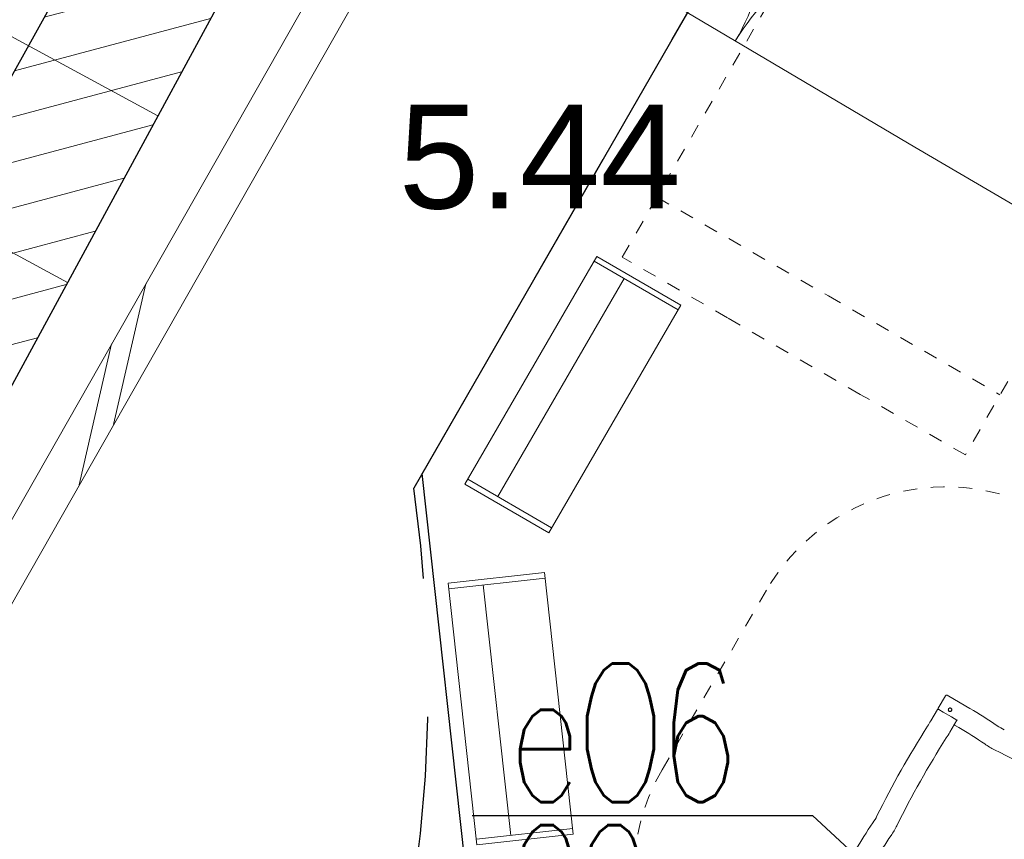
# Model space of a CAD drawing. Extents: x 5477758 to 5478338, y 5918274 to 5918502.
# Tile 62 of 121: x 5477940 to 5477947, y 5918451 to 5918457. Entities that reach past the tile are written whole.
import ezdxf
from ezdxf.enums import TextEntityAlignment as Align

# ---------------------------------------------------------------- set-up
doc = ezdxf.new("R2010")
doc.units = 0
for name, pattern in [('DASHED', [19.05, 12.7, -6.35]), ('PRZER1-1', [2, 1, -1]), ('PRZER2-1', [3, 2, -1])]:
    doc.linetypes.add(name, pattern=pattern)
doc.layers.get('0').update_dxf_attribs({"color": 8, "linetype": 'CONTINUOUS', "lineweight": 13})
for name, color, linetype, lineweight in [('0_granica 10m od okien', 8, 'CONTINUOUS', 0), ('0_PROJEKTOWANE OGRODZENIE', 8, 'CONTINUOUS', 0), ('0_PROJEKTOWANE ZABAWKI', 8, 'CONTINUOUS', 0), ('E_opis', 5, 'CONTINUOUS', 25), ('GSSDSO', 8, 'CONTINUOUS', 18), ('GSSZSN', 8, 'PRZER2-1', 18), ('pomiar', 8, 'CONTINUOUS', 18), ('wysokosci', 8, 'CONTINUOUS', 18), ('ZZ_grupa', 8, 'CONTINUOUS', 30), ('ZZ_grupa-krzewow-szraf', 8, 'CONTINUOUS', 13)]:
    doc.layers.add(name, color=color, linetype=linetype, lineweight=lineweight)
doc.styles.add('GEO-INFO', font='arial.ttf')
doc.styles.get("Standard").update_dxf_attribs({"font": 'TXT.SHX'})

# ---------------------------------------------------------------- blocks, each defined once
blk = doc.blocks.new('ODTN_2')
at = {"color": 0}
for points in [[(-1.5, -0.5), (0.5, 0.5)], [(-0.5, -0.5), (1.5, 0.5)]]:
    blk.add_lwpolyline(points, dxfattribs=at)
blk = doc.blocks.new('KTOK02_500')
at = {"color": 0, "linetype": 'Continuous', "lineweight": 13}
for centre, start, end in [((-3, 0), 0, 60.0184), ((3, 0), 119.9816, 180)]:
    blk.add_arc(centre, 3, start, end, dxfattribs=at)
blk = doc.blocks.new('stara ławka w nowym miejscu')
at = {"color": 0}
for p, q in [((5470779.101, 5934415.0945), (5470779.7724, 5934415.2925)), ((5470779.7724, 5934415.2925), (5470780.3099, 5934413.4701)), ((5470779.1123, 5934415.0561), (5470779.7837, 5934415.2541)), ((5470780.0588, 5934413.4378), (5470779.5439, 5934415.1834)), ((5470779.6385, 5934413.2721), (5470779.101, 5934415.0945)), ((5470780.2986, 5934413.5085), (5470779.6272, 5934413.3105)), ((5470780.3099, 5934413.4701), (5470779.6385, 5934413.2721))]:
    blk.add_line(p, q, dxfattribs=at)
blk = doc.blocks.new('zw$8E5F')
at = {"linetype": 'DASHED', "ltscale": 0.01}
blk.add_lwpolyline([(584.26, -161.87), (-155.74, -161.87), (-155.74, -74.37), (-155.74, 36.13), (-155.74, 123.63), (584.26, 123.63), (584.26, 36.13), (584.26, -74.37)], close=True, dxfattribs=at)
blk.add_lwpolyline([(534.26, -161.87), (534.26, -19.12), (534.26, 123.63)], dxfattribs=at)
blk = doc.blocks.new('zw$B4AF')
for p, q in [((384.58, -197.23), (384.58, -186.73)), ((385.58, -185.73), (401.08, -185.73)), ((385.58, -185.73), (399.58, -185.73)), ((404.58, -185.73), (401.08, -185.73)), ((384.58, -197.23), (384.58, -198.23)), ((384.58, -198.23), (384.58, -207.73)), ((385.58, -197.73), (389.08, -197.73)), ((389.08, -197.73), (396.08, -197.73)), ((396.08, -197.73), (400.64, -197.73)), ((400.58, -201.23), (400.58, -197.73)), ((400.58, -201.23), (400.58, -207.73)), ((404.58, -201.73), (401.08, -201.73))]:
    blk.add_line(p, q)
at = {"linetype": 'DASHED', "ltscale": 0.01}
blk.add_lwpolyline([(534.58, -485.73), (384.58, -485.73, -0.414214), (234.58, -335.73), (234.58, -185.73, -0.414214), (384.58, -35.73), (534.58, -35.73, -0.414214), (684.58, -185.73), (684.58, -335.73, -0.414214)], format="xyb", close=True, dxfattribs=at)
blk.add_circle((392.58, -193.73), 1.23)
for centre, radius, start, end in [((385.58, -186.73), 1, 90, 180), ((385.58, -186.73), 1, 90, 180), ((404.58, -493.73), 308, 85.66781, 90), ((431.02, -144.73), 42, 265.66781, 273.77827), ((385.08, -197.23), 0.5, 180, 270), ((385.08, -198.23), 0.5, 90, 180), ((400.08, -198.23), 0.5, 0, 90), ((401.08, -201.23), 0.5, 180, 270), ((400.08, -201.23), 0.8, 308.68219, 330.3137), ((404.58, -493.73), 292, 85.66781, 90), ((431.02, -144.73), 58, 265.66781, 273.77827), ((480.44, -893.1), 692, 87.75372, 93.77827), ((1091.95, -239.87), 708, 177.75372, 183.77827), ((272.58, -207.73), 112, 357.75372, 0), ((1091.95, -239.87), 692, 177.75372, 183.77827), ((272.58, -207.73), 128, 357.75372, 0), ((343.58, -289.3), 42, 355.66781, 3.77827), ((343.58, -289.3), 58, 355.66781, 3.77827), ((692.58, -315.73), 308, 175.66781, 180), ((692.58, -315.73), 292, 175.66781, 180)]:
    blk.add_arc(centre, radius, start, end)
for points, knots in [([(385.08, -197.73), (385.08, -197.73), (385.08, -197.73), (385.1, -197.73), (385.13, -197.73), (385.2, -197.73), (385.27, -197.73), (385.41, -197.73), (385.49, -197.73), (385.58, -197.73)], [0, 0, 0, 0, 0.1282339, 0.1282339, 0.3334081, 0.3334081, 0.5921044, 0.5921044, 0.8427558, 0.8427558, 0.8427558, 0.8427558]), ([(391.33, -193.73), (391.33, -193.58), (391.36, -193.41), (391.49, -193.1), (391.58, -192.96), (391.8, -192.74), (391.94, -192.64), (392.25, -192.52), (392.42, -192.48), (392.73, -192.48), (392.9, -192.52), (393.21, -192.64), (393.35, -192.74), (393.57, -192.96), (393.67, -193.1), (393.8, -193.41), (393.83, -193.58), (393.83, -193.73)], [1.886759, 1.886759, 1.886759, 1.886759, 2.358443, 2.358443, 2.830128, 2.830128, 3.301823, 3.301823, 3.773517, 3.773517, 4.245212, 4.245212, 4.716906, 4.716906, 5.188591, 5.188591, 5.660276, 5.660276, 5.660276, 5.660276]), ([(393.83, -193.73), (393.83, -193.89), (393.8, -194.06), (393.67, -194.37), (393.57, -194.51), (393.35, -194.73), (393.21, -194.83), (392.9, -194.95), (392.73, -194.98), (392.58, -194.98), (392.42, -194.98), (392.25, -194.95), (391.94, -194.83), (391.8, -194.73), (391.58, -194.51), (391.49, -194.37), (391.36, -194.06), (391.33, -193.89), (391.33, -193.73)], [5.660276, 5.660276, 5.660276, 5.660276, 6.13196, 6.13196, 6.603645, 6.603645, 7.07534, 7.07534, 7.547034, 7.547034, 7.547034, 8.018729, 8.018729, 8.490423, 8.490423, 8.962108, 8.962108, 9.433793, 9.433793, 9.433793, 9.433793]), ([(400.64, -197.73), (400.67, -197.73), (400.71, -197.72), (400.8, -197.68), (400.85, -197.65), (400.96, -197.57), (401.02, -197.52), (401.08, -197.47), (401.08, -197.47), (401.08, -197.47)], [0, 0, 0, 0, 0.2042006, 0.2042006, 0.4410794, 0.4410794, 0.6923763, 0.6923763, 0.6937995, 0.6937995, 0.6937995, 0.6937995])]:
    blk.add_open_spline(points, degree=3, knots=knots)

msp = doc.modelspace()

# ---------------------------------------------------------------- hatches: boundary and pattern name
at = {"layer": 'ZZ_grupa-krzewow-szraf'}
h = msp.add_hatch(dxfattribs=at)
h.set_pattern_fill('ANSI31', color=256, scale=0.1, angle=90)
h.set_pattern_definition([(194.933, (5477837.84446, 5918344.9947), (0.08181636, -0.30677734), [])])
h.paths.add_polyline_path([(5477929.9518, 5918435.5735), (5477944.9667, 5918463.2621), (5477944.9617, 5918463.2529), (5477944.1106, 5918463.7262), (5477928.8002, 5918436.198)])

# ---------------------------------------------------------------- linework, layer by layer
at = {"layer": '0_granica 10m od okien', "linetype": 'PRZER1-1', "lineweight": 30}
msp.add_lwpolyline([(5477950.251, 5918466.1232), (5477942.8993, 5918453.3506)], dxfattribs=at)
msp.add_lwpolyline([(5477941.6763, 5918446.9308, 0.16799), (5477942.8993, 5918453.3506, 0.06503)], format="xyb", dxfattribs=at)
at = {"layer": '0_PROJEKTOWANE OGRODZENIE', "lineweight": 30}
msp.add_lwpolyline([(5477942.9595, 5918453.4551), (5477950.6916, 5918466.8889), (5477956.8688, 5918463.3368), (5477947.851, 5918447.7585), (5477943.4347, 5918450.298), (5477943.2993, 5918450.3759), (5477942.9595, 5918453.4552)], dxfattribs=at)
at = {"layer": 'E_opis', "lineweight": 30}
msp.add_line((5477943.3205, 5918450.9876, 18.7954), (5477945.7802, 5918450.9876, 18.7954), dxfattribs=at)
at = {"layer": 'E_opis', "lineweight": 25}
msp.add_line((5477949.7925, 5918447.2585), (5477945.7802, 5918450.9876, 18.7954), dxfattribs=at)
at = {"layer": 'GSSDSO', "linetype": 'Continuous', "lineweight": 18}
msp.add_lwpolyline([(5477930.3953, 5918433.8859), (5477937.8272, 5918446.8664), (5477937.0285, 5918447.3021), (5477942.928, 5918457.672), (5477942.928, 5918457.672), (5477942.928, 5918457.672), (5477942.6759, 5918457.8348), (5477942.6759, 5918457.8348), (5477942.6759, 5918457.8348), (5477936.6167, 5918447.185), (5477937.4147, 5918446.7497), (5477930.1392, 5918434.0426)], dxfattribs=at)
at = {"layer": 'GSSZSN', "linetype": 'PRZER2-1', "lineweight": 18, "ltscale": 0.5}
msp.add_lwpolyline([(5477950.5463, 5918480.5345), (5477953.0608, 5918478.2047), (5477947.8048, 5918468.4967), (5477938.0589, 5918450.5217), (5477929.3562, 5918434.4752)], dxfattribs=at)
at = {"layer": 'GSSZSN', "linetype": 'Continuous', "lineweight": 18, "flags": 128}
for points in [[(5477941.0502, 5918456.0387), (5477939.7878, 5918456.7232)], [(5477940.3974, 5918454.8348), (5477937.8445, 5918456.219)]]:
    msp.add_lwpolyline(points, dxfattribs=at)
at = {"layer": 'pomiar', "linetype": 'CONTINUOUS', "lineweight": 13}
msp.add_line((5477943.928, 5918457.35), (5477946.519, 5918455.814), dxfattribs=at)
at = {"layer": 'pomiar', "linetype": 'Continuous', "lineweight": 18, "flags": 128}
msp.add_lwpolyline([(5477946.519, 5918455.814), (5477954.984, 5918450.859), (5477958.74, 5918457.26)], dxfattribs=at)
at = {"layer": 'ZZ_grupa', "elevation": 10.06}
msp.add_lwpolyline([(5477944.9667, 5918463.2621), (5477929.9518, 5918435.5735), (5477928.8002, 5918436.198), (5477944.1106, 5918463.7262), (5477944.9617, 5918463.2529)], dxfattribs=at)

# ---------------------------------------------------------------- block references
at = {"layer": '0_PROJEKTOWANE ZABAWKI'}
for name, p, xscale, yscale, zscale, rotation in [('zw$8E5F', (5477948.7328, 5918459.2794), 0.01001751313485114, 0.01001751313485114, 0.01001751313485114, 240.0424280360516), ('zw$B4AF', (5477944.3525, 5918455.3987), 0.0099999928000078, 0.0099999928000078, 0.0099999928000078, 329.825700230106)]:
    msp.add_blockref(name, p, dxfattribs=dict(at, xscale=xscale, yscale=yscale, zscale=zscale, rotation=rotation))
for p, rotation in [((13548569.0152, 6026694.9979), 133.4405296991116), ((11907744.9408, 10797422.7737), 169.8635810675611)]:
    msp.add_blockref('stara ławka w nowym miejscu', p, dxfattribs=dict(at, rotation=rotation))
at = {"layer": 'GSSDSO', "lineweight": 18, "xscale": 0.5, "yscale": 0.29999999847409, "rotation": 240.3622036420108}
msp.add_blockref('ODTN_2', (5477940.7238, 5918454.1005), dxfattribs=at)
at = {"layer": 'pomiar', "linetype": 'Continuous', "xscale": 0.5, "yscale": 0.5, "zscale": 0.5, "rotation": 329.34}
msp.add_blockref('KTOK02_500', (5477945.2235, 5918456.582), dxfattribs=at)

# ---------------------------------------------------------------- texts
at = {"layer": 'E_opis', "lineweight": 30, "insert": (5477943.5767, 5918452.0839, 18.7954), "char_height": 1, "width": 46.855207, "attachment_point": 1, "line_spacing_factor": 0.5}
msp.add_mtext('\\Fromans.shx;\\T0.9;\\W0.7;eO6\\Pee', dxfattribs=at)
at = {"layer": 'wysokosci', "style": 'GEO-INFO'}
msp.add_text('5.44', height=0.75, dxfattribs=at).set_placement((5477942.79, 5918456.12), align=Align.TOP_LEFT)

doc.saveas('drawing.dxf')
